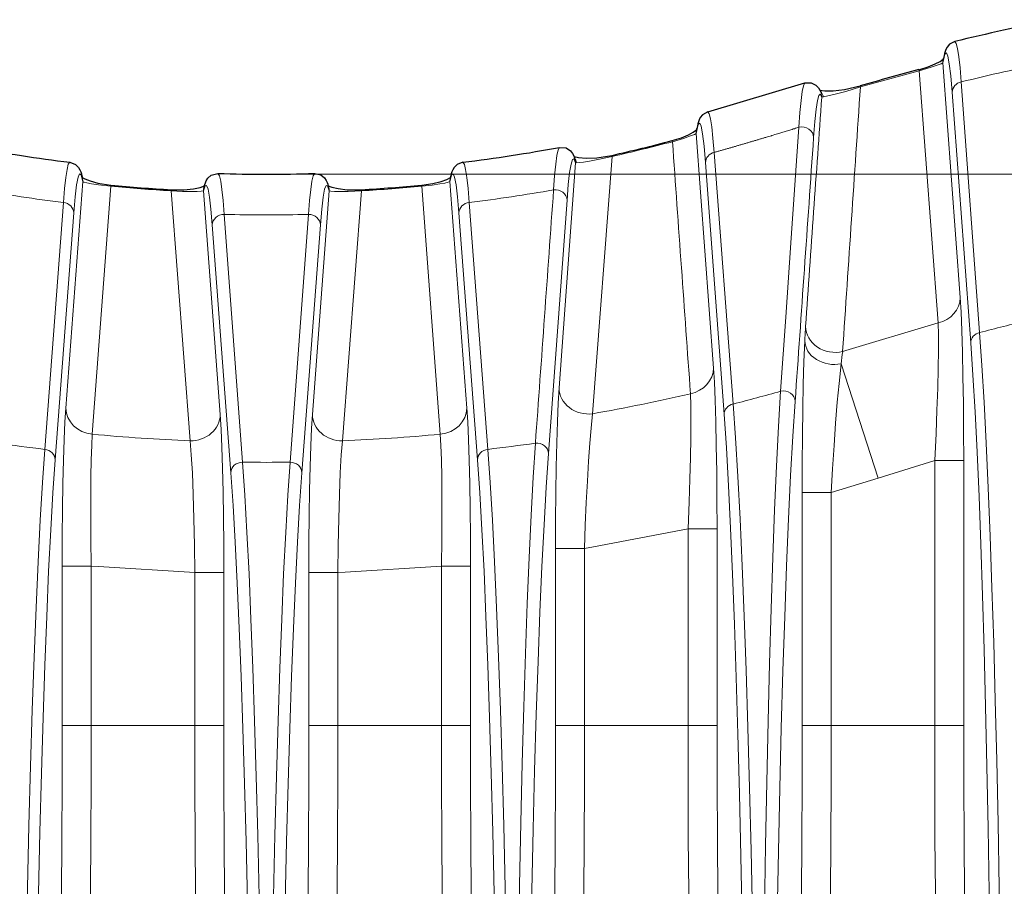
# Model space of a CAD drawing. Header units: millimetres. Extents: x 0 to 594, y 0 to 840.
# Tile 16 of 33: x 238 to 272, y 408 to 437. Entities that reach past the tile are written whole.
import ezdxf

# ---------------------------------------------------------------- set-up
doc = ezdxf.new("R2010")
doc.units = ezdxf.units.MM
doc.styles.add('Default', font='txt')
doc.dimstyles.new('ISO', dxfattribs={"dimtxt": 3.5, "dimasz": 4.375, "dimexe": 2.1, "dimexo": 1.05, "dimgap": 1.75, "dimtad": 1, "dimdsep": 46, "dimtxsty": 'Default', "dimblk": 'CLOSED', "dimcen": 0.09, "dimclrt": 13, "dimadec": 0, "dimazin": 0, "dimtfac": 0.4, "dimtdec": 3, "dimtofl": 0, "dimtmove": 0, "dimatfit": 3, "dimldrblk": 'CLOSED', "dimfxl": 0, "dimtolj": 1, "dimarcsym": 0})

# ---------------------------------------------------------------- blocks, each defined once
blk = doc.blocks.new('_CLOSED')
at = {"color": 0, "linetype": 'ByBlock', "lineweight": -2}
for p, q in [((-1, 0.166667), (0, 0)), ((-1, 0.166667), (-1, -0.166667)), ((0, 0), (-1, -0.166667)), ((0, 0), (-1, 0))]:
    blk.add_line(p, q, dxfattribs=at)
blk = doc.blocks.new('*D14')
at = {"color": 0, "linetype": 'Continuous', "lineweight": -2}
for p, q in [((248.011, 432.071), (512.555, 432.071)), ((510.455, 320.533), (510.455, 427.696)), ((248.011, 316.158), (512.555, 316.158))]:
    blk.add_line(p, q, dxfattribs=at)
at = {"layer": 'Defpoints', "color": 0}
for p in [(246.961, 432.071), (510.455, 432.071), (246.961, 316.158)]:
    blk.add_point(p, dxfattribs=at)
at = {"color": 0, "lineweight": -2, "xscale": 4.375, "yscale": 4.375, "zscale": 4.375}
for p, rotation in [((510.455, 432.071), 90.00003193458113), ((510.455, 316.158), 270.0000319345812)]:
    blk.add_blockref('_CLOSED', p, dxfattribs=dict(at, rotation=rotation))
at = {"color": 0, "lineweight": 0, "insert": (506.955, 374.114), "char_height": 3.5, "attachment_point": 5, "rotation": 90, "style": 'Default'}
blk.add_mtext('\\A1;115.9', dxfattribs=at)
blk = doc.blocks.new('b', base_point=(70.359, 265.815))
at = {"color": 0, "linetype": 'Continuous', "lineweight": 30}
for p, q in [((270.283, 435.983), (270.3, 436.078)), ((261.78, 433.548), (261.799, 433.652))]:
    blk.add_line(p, q, dxfattribs=at)
at = {"color": 0, "linetype": 'Continuous', "lineweight": 0}
for p, q in [((270.276, 435.911), (270.294, 436.006)), ((270.276, 435.911), (270.874, 427.813)), ((269.459, 435.64), (270.116, 426.939)), ((270.912, 435.253), (271.545, 426.608)), ((270.598, 434.901), (271.237, 426.258)), ((261.774, 433.477), (261.793, 433.58)), ((261.774, 433.477), (262.374, 425.382)), ((258.205, 423.809), (258.883, 432.685)), ((262.398, 432.824), (263.047, 424.146)), ((257.048, 424.701), (257.611, 432.468)), ((257.611, 432.468), (257.645, 432.468)), ((262.097, 432.475), (262.737, 423.794)), ((240.635, 431.817), (240.048, 424.005)), ((240.635, 431.817), (240.628, 431.854)), ((241.603, 431.657), (240.964, 423.102)), ((241.603, 431.657), (241.607, 431.694)), ((252.319, 431.657), (252.315, 431.694)), ((252.319, 431.657), (252.958, 423.102)), ((253.287, 431.817), (253.294, 431.853)), ((253.287, 431.817), (253.874, 424.005)), ((243.679, 431.497), (243.681, 431.535)), ((244.338, 422.877), (243.679, 431.497)), ((244.799, 431.5), (244.793, 431.497)), ((245.374, 423.783), (244.799, 431.5)), ((249.123, 431.499), (248.548, 423.783)), ((249.129, 431.497), (249.123, 431.499)), ((250.243, 431.497), (249.584, 422.877)), ((250.243, 431.497), (250.241, 431.534)), ((239.969, 431.096), (239.328, 422.58)), ((253.953, 431.095), (254.594, 422.58)), ((256.685, 422.435), (257.324, 431.173)), ((240.324, 430.736), (239.685, 422.22)), ((246.141, 422.138), (245.507, 430.684)), ((248.415, 430.684), (247.781, 422.138)), ((253.598, 430.736), (254.237, 422.22)), ((245.737, 421.776), (245.098, 430.322)), ((248.824, 430.322), (248.185, 421.776)), ((268.042, 421.589), (266.773, 425.531)), ((269.995, 413.052), (269.995, 422.192)), ((270.995, 422.192), (269.995, 422.192)), ((270.995, 413.052), (270.995, 422.192)), ((265.427, 413.052), (265.427, 421.091)), ((266.427, 421.091), (265.427, 421.091)), ((266.427, 413.052), (266.427, 421.091)), ((261.495, 413.052), (261.495, 419.836)), ((262.495, 419.836), (261.495, 419.836)), ((262.495, 413.052), (262.495, 419.836)), ((256.927, 413.052), (256.927, 419.167)), ((257.927, 419.167), (256.927, 419.167)), ((257.927, 413.052), (257.927, 419.167)), ((239.927, 413.052), (239.927, 418.556)), ((240.927, 418.556), (239.927, 418.556)), ((240.927, 413.052), (240.927, 418.556)), ((252.995, 413.052), (252.995, 418.556)), ((253.995, 418.556), (252.995, 418.556)), ((253.995, 413.052), (253.995, 418.556)), ((244.495, 413.052), (244.495, 418.336)), ((245.495, 418.336), (244.495, 418.336)), ((245.495, 413.052), (245.495, 418.336)), ((248.427, 413.052), (248.427, 418.336)), ((249.427, 418.336), (248.427, 418.336)), ((249.427, 413.052), (249.427, 418.336)), ((240.927, 413.052), (239.927, 413.052)), ((244.495, 413.052), (240.927, 413.052)), ((245.495, 413.052), (244.495, 413.052)), ((249.427, 413.052), (248.427, 413.052)), ((252.995, 413.052), (249.427, 413.052)), ((252.995, 413.052), (253.995, 413.052)), ((257.927, 413.052), (256.927, 413.052)), ((261.495, 413.052), (257.927, 413.052)), ((261.495, 413.052), (262.495, 413.052)), ((266.427, 413.052), (265.427, 413.052)), ((269.995, 413.052), (266.427, 413.052)), ((269.995, 413.052), (270.995, 413.052))]:
    blk.add_line(p, q, dxfattribs=at)
at = {"color": 0, "linetype": 'Continuous', "lineweight": 30}
for points in [[(270.687, 436.645), (270.508, 436.551), (270.421, 436.449), (270.379, 436.369), (270.353, 436.3), (270.334, 436.233), (270.317, 436.163), (270.3, 436.078)], [(269.448, 435.676), (269.766, 435.774), (270.013, 435.873), (270.179, 435.958), (270.293, 436.038)], [(262.172, 434.22), (265.524, 435.219)], [(265.524, 435.218), (265.734, 435.226), (265.903, 435.146), (265.994, 435.051), (266.039, 434.974), (266.066, 434.91), (266.088, 434.839)], [(266.042, 434.968), (266.215, 434.947), (266.496, 434.95), (266.892, 434.996), (267.422, 435.116)], [(262.172, 434.22), (261.999, 434.123), (261.917, 434.022), (261.876, 433.943), (261.852, 433.875), (261.832, 433.808), (261.816, 433.737), (261.799, 433.652)], [(260.947, 433.228), (261.266, 433.327), (261.513, 433.429), (261.677, 433.517), (261.79, 433.599)], [(257.066, 432.996), (257.292, 432.976), (257.446, 432.875), (257.518, 432.78), (257.555, 432.704), (257.579, 432.637), (257.599, 432.565)], [(257.566, 432.677), (257.723, 432.643), (257.981, 432.624), (258.352, 432.639), (258.873, 432.721)], [(240.188, 432.485), (240.386, 432.407), (240.489, 432.302), (240.537, 432.218), (240.566, 432.147), (240.586, 432.081), (240.604, 432.012), (240.621, 431.929)], [(253.734, 432.484), (253.536, 432.406), (253.433, 432.301), (253.385, 432.217), (253.357, 432.147), (253.336, 432.08), (253.318, 432.011), (253.301, 431.929)], [(244.807, 431.582), (244.822, 431.649), (244.84, 431.714), (244.862, 431.778), (244.892, 431.847), (244.947, 431.932), (245.061, 432.033), (245.295, 432.096)], [(248.628, 432.096), (248.836, 432.047), (248.963, 431.947), (249.023, 431.859), (249.057, 431.788), (249.079, 431.724), (249.097, 431.66), (249.115, 431.582)], [(240.614, 431.962), (240.711, 431.908), (240.886, 431.839), (241.153, 431.765), (241.607, 431.694)], [(243.681, 431.535), (244.117, 431.533), (244.45, 431.567), (244.678, 431.616), (244.828, 431.671)], [(249.094, 431.671), (249.219, 431.623), (249.433, 431.573), (249.749, 431.536), (250.241, 431.534)], [(252.315, 431.694), (252.695, 431.749), (252.985, 431.821), (253.179, 431.893), (253.308, 431.962)]]:
    blk.add_lwpolyline(points, dxfattribs=at)
at = {"color": 0, "linetype": 'Continuous', "lineweight": 0}
for points in [[(270.912, 435.253), (270.869, 435.738), (270.826, 436.122), (270.783, 436.403), (270.74, 436.578), (270.687, 436.645)], [(270.598, 434.901), (270.55, 435.462), (270.5, 435.878), (270.449, 436.143), (270.398, 436.253), (270.346, 436.209), (270.294, 436.006)], [(269.459, 435.64), (269.838, 435.75), (270.085, 435.829), (270.221, 435.88), (270.276, 435.911)], [(265.316, 433.688), (265.353, 434.202), (265.391, 434.614), (265.431, 434.923), (265.473, 435.123), (265.524, 435.218)], [(266.162, 434.742), (266.317, 434.769), (266.569, 434.83), (266.932, 434.929), (267.435, 435.081)], [(265.823, 433.342), (265.866, 433.888), (265.911, 434.315), (265.957, 434.617), (266.004, 434.791), (266.051, 434.834), (266.103, 434.73)], [(262.398, 432.824), (262.354, 433.312), (262.311, 433.699), (262.267, 433.981), (262.224, 434.155), (262.172, 434.22)], [(262.097, 432.475), (262.049, 433.04), (261.999, 433.458), (261.948, 433.724), (261.896, 433.833), (261.845, 433.786), (261.793, 433.58)], [(262.398, 432.824), (262.425, 432.831), (262.452, 432.839), (262.479, 432.847), (262.506, 432.854), (262.533, 432.862), (262.56, 432.87), (262.587, 432.877), (262.614, 432.885), (262.641, 432.893), (262.668, 432.9), (262.695, 432.908), (262.722, 432.916), (262.749, 432.923), (262.776, 432.931), (262.803, 432.939), (262.83, 432.947), (262.857, 432.954), (262.884, 432.962), (262.911, 432.97), (262.938, 432.978), (262.965, 432.986), (262.992, 432.993), (263.019, 433.001), (263.046, 433.009), (263.073, 433.017), (263.1, 433.025), (263.127, 433.032), (263.154, 433.04), (263.181, 433.048), (263.208, 433.056), (263.235, 433.064), (263.262, 433.072), (263.289, 433.079), (263.316, 433.087), (263.343, 433.095), (263.37, 433.103), (263.397, 433.111), (263.424, 433.119), (263.45, 433.127), (263.477, 433.135), (263.504, 433.143), (263.531, 433.151), (263.558, 433.158), (263.585, 433.166), (263.612, 433.174), (263.639, 433.182), (263.666, 433.19), (263.693, 433.198), (263.72, 433.206), (263.747, 433.214), (263.774, 433.222), (263.801, 433.23), (263.828, 433.238), (263.855, 433.246), (263.882, 433.254), (263.909, 433.262), (263.935, 433.27), (263.962, 433.278), (263.988, 433.286), (264.015, 433.294), (264.041, 433.301), (264.067, 433.309), (264.093, 433.317), (264.12, 433.325), (264.147, 433.333), (264.174, 433.341), (264.202, 433.35), (264.231, 433.358), (264.284, 433.375), (264.366, 433.4), (264.378, 433.404), (264.374, 433.402), (264.393, 433.407), (264.433, 433.419), (264.483, 433.435), (264.535, 433.451), (264.58, 433.465), (264.619, 433.477), (264.655, 433.488), (264.69, 433.498), (264.727, 433.509), (264.764, 433.521), (264.803, 433.533), (264.842, 433.545), (264.882, 433.557), (264.923, 433.569), (264.963, 433.581), (265.003, 433.594), (265.043, 433.606), (265.083, 433.618), (265.122, 433.63), (265.161, 433.641), (265.2, 433.653), (265.239, 433.665), (265.277, 433.677), (265.316, 433.688)], [(264.687, 424.586), (264.862, 427.142), (265.036, 429.708), (265.316, 433.688)], [(260.958, 433.192), (261.334, 433.304), (261.582, 433.389), (261.718, 433.444), (261.774, 433.477)], [(256.861, 431.53), (256.897, 432.025), (256.935, 432.421), (256.974, 432.716), (257.015, 432.906), (257.066, 432.996)], [(257.645, 432.468), (257.738, 432.472), (257.888, 432.489), (258.1, 432.521), (258.387, 432.574), (258.883, 432.685)], [(239.969, 431.096), (240.01, 431.575), (240.051, 431.956), (240.093, 432.235), (240.136, 432.412), (240.188, 432.485)], [(253.953, 431.095), (253.913, 431.575), (253.871, 431.955), (253.829, 432.235), (253.786, 432.411), (253.734, 432.484)], [(257.324, 431.173), (257.368, 431.714), (257.415, 432.13), (257.462, 432.418), (257.51, 432.574), (257.559, 432.596), (257.611, 432.468)], [(240.324, 430.736), (240.372, 431.291), (240.421, 431.703), (240.472, 431.968), (240.524, 432.083), (240.575, 432.047), (240.628, 431.854)], [(245.507, 430.684), (245.469, 431.165), (245.429, 431.549), (245.388, 431.833), (245.347, 432.014), (245.295, 432.096)], [(248.415, 430.684), (248.453, 431.165), (248.493, 431.549), (248.534, 431.833), (248.575, 432.014), (248.628, 432.096)], [(253.598, 430.736), (253.55, 431.29), (253.501, 431.702), (253.45, 431.967), (253.398, 432.082), (253.347, 432.047), (253.294, 431.853)], [(240.635, 431.817), (240.677, 431.799), (240.772, 431.774), (240.932, 431.744), (241.174, 431.707), (241.603, 431.657)], [(245.098, 430.322), (245.051, 430.87), (245.003, 431.283), (244.953, 431.555), (244.902, 431.685), (244.852, 431.67), (244.799, 431.5)], [(248.824, 430.322), (248.871, 430.87), (248.92, 431.283), (248.969, 431.555), (249.02, 431.685), (249.071, 431.67), (249.123, 431.499)], [(252.319, 431.657), (252.675, 431.696), (252.94, 431.735), (253.118, 431.767), (253.228, 431.793), (253.287, 431.817)], [(243.679, 431.497), (244.072, 431.477), (244.37, 431.471), (244.577, 431.474), (244.712, 431.482), (244.793, 431.497)], [(249.129, 431.497), (249.189, 431.485), (249.311, 431.476), (249.501, 431.471), (249.777, 431.474), (250.243, 431.497)], [(270.874, 427.813), (270.904, 427.315), (270.93, 426.681), (270.953, 425.931), (270.971, 425.087), (270.984, 424.171), (270.992, 423.208), (270.995, 422.192)], [(266.824, 425.957), (270.116, 426.939)], [(270.116, 426.939), (270.125, 426.527), (270.125, 426.004), (270.117, 425.385), (270.1, 424.687), (270.074, 423.929), (270.041, 423.13), (269.995, 422.192)], [(271.545, 426.608), (271.623, 425.478), (271.699, 424.205), (271.771, 422.794), (271.841, 421.252), (271.908, 419.586), (271.97, 417.804), (272.029, 415.915), (272.084, 413.927), (272.134, 411.849), (272.181, 409.691), (272.223, 407.462), (272.26, 405.171), (272.294, 402.827), (272.322, 400.442), (272.347, 398.022), (272.367, 395.579), (272.383, 393.12), (272.395, 390.541)], [(265.427, 421.091), (265.43, 422.082), (265.438, 423.051), (265.451, 423.973), (265.468, 424.829), (265.49, 425.597), (265.519, 426.32)], [(271.237, 426.258), (271.313, 425.14), (271.386, 423.88), (271.456, 422.483), (271.523, 420.957), (271.586, 419.309), (271.645, 417.546), (271.7, 415.676), (271.751, 413.709), (271.797, 411.652), (271.838, 409.516), (271.875, 407.31), (271.907, 405.042), (271.934, 402.722), (271.956, 400.36), (271.973, 397.964), (271.985, 395.544), (271.993, 393.108), (271.995, 390.541)], [(262.374, 425.382), (262.403, 424.893), (262.43, 424.272), (262.452, 423.536), (262.47, 422.707), (262.484, 421.805), (262.492, 420.855), (262.495, 419.836)], [(266.427, 421.091), (266.474, 421.913), (266.526, 422.717), (266.582, 423.486), (266.64, 424.203), (266.7, 424.849), (266.773, 425.531)], [(256.927, 419.167), (256.93, 420.137), (256.938, 421.083), (256.951, 421.981), (256.969, 422.809), (256.991, 423.546), (257.017, 424.173), (257.048, 424.701)], [(264.687, 424.586), (264.613, 423.369), (264.544, 422.003), (264.478, 420.495), (264.415, 418.853), (264.357, 417.085), (264.303, 415.199), (264.253, 413.203), (264.207, 411.105), (264.167, 408.916), (264.131, 406.643), (264.1, 404.296), (264.074, 401.885), (264.054, 399.42), (264.039, 396.912), (264.029, 394.37), (264.025, 391.806), (264.027, 389.163)], [(261.58, 424.499), (261.59, 424.096), (261.592, 423.585), (261.587, 422.98), (261.575, 422.298), (261.556, 421.556), (261.531, 420.772), (261.495, 419.836)], [(265.185, 424.237), (265.107, 423.031), (265.031, 421.678), (264.959, 420.185), (264.89, 418.559), (264.826, 416.809), (264.765, 414.941), (264.709, 412.966), (264.657, 410.89), (264.61, 408.722), (264.568, 406.473), (264.531, 404.15), (264.5, 401.764), (264.474, 399.325), (264.454, 396.843), (264.439, 394.328), (264.43, 391.79), (264.427, 389.163)], [(240.048, 424.005), (240.019, 423.53), (239.993, 422.925), (239.97, 422.208), (239.952, 421.398), (239.939, 420.514), (239.93, 419.58), (239.927, 418.556)], [(253.874, 424.005), (253.903, 423.53), (253.929, 422.925), (253.952, 422.208), (253.97, 421.398), (253.983, 420.514), (253.992, 419.58), (253.995, 418.556)], [(263.047, 424.146), (263.13, 422.973), (263.21, 421.648), (263.288, 420.177), (263.362, 418.567), (263.432, 416.828), (263.499, 414.966), (263.561, 412.991), (263.618, 410.912), (263.671, 408.74), (263.719, 406.482), (263.761, 404.15), (263.798, 401.753), (263.829, 399.302), (263.854, 396.808), (263.874, 394.281), (263.887, 391.731), (263.895, 389.141)], [(245.495, 418.336), (245.492, 419.295), (245.484, 420.229), (245.471, 421.115), (245.453, 421.929), (245.431, 422.652), (245.405, 423.264), (245.374, 423.783)], [(248.548, 423.783), (248.519, 423.306), (248.493, 422.703), (248.47, 421.987), (248.452, 421.178), (248.439, 420.297), (248.43, 419.365), (248.427, 418.336)], [(257.927, 419.167), (257.955, 419.966), (257.988, 420.746), (258.025, 421.489), (258.066, 422.176), (258.109, 422.79), (258.153, 423.316), (258.205, 423.809)], [(262.737, 423.794), (262.816, 422.634), (262.891, 421.322), (262.964, 419.866), (263.033, 418.273), (263.098, 416.551), (263.158, 414.708), (263.215, 412.753), (263.266, 410.696), (263.313, 408.546), (263.355, 406.312), (263.392, 404.004), (263.423, 401.632), (263.449, 399.207), (263.469, 396.739), (263.483, 394.238), (263.492, 391.715), (263.495, 389.141)], [(240.964, 423.103), (240.942, 422.714), (240.926, 422.222), (240.915, 421.638), (240.909, 420.977), (240.909, 420.257), (240.914, 419.494), (240.927, 418.556)], [(244.495, 418.336), (244.485, 419.277), (244.467, 420.184), (244.442, 421.026), (244.412, 421.772), (244.376, 422.396), (244.338, 422.877)], [(249.584, 422.877), (249.546, 422.397), (249.51, 421.774), (249.48, 421.028), (249.455, 420.186), (249.437, 419.279), (249.427, 418.336)], [(252.958, 423.103), (252.98, 422.714), (252.996, 422.222), (253.007, 421.638), (253.013, 420.977), (253.013, 420.257), (253.008, 419.494), (252.995, 418.556)], [(239.328, 422.58), (239.248, 421.433), (239.17, 420.137), (239.096, 418.698), (239.025, 417.122), (238.958, 415.417), (238.894, 413.59), (238.835, 411.649), (238.781, 409.604), (238.731, 407.463), (238.686, 405.237), (238.647, 402.935), (238.612, 400.567), (238.584, 398.143), (238.561, 395.676), (238.544, 393.174), (238.533, 390.65), (238.527, 388.05)], [(254.594, 422.58), (254.674, 421.433), (254.752, 420.137), (254.826, 418.698), (254.897, 417.122), (254.964, 415.417), (255.028, 413.59), (255.087, 411.649), (255.141, 409.604), (255.191, 407.463), (255.236, 405.237), (255.275, 402.935), (255.31, 400.567), (255.338, 398.143), (255.361, 395.676), (255.378, 393.174), (255.39, 390.65), (255.395, 388.05)], [(256.234, 422.794), (256.159, 421.626), (256.087, 420.31), (256.018, 418.853), (255.953, 417.261), (255.891, 415.542), (255.834, 413.703), (255.781, 411.752), (255.732, 409.698), (255.689, 407.549), (255.65, 405.315), (255.616, 403.006), (255.587, 400.631), (255.564, 398.201), (255.546, 395.726), (255.534, 393.218), (255.528, 390.687), (255.527, 388.062)], [(239.685, 422.22), (239.607, 421.086), (239.532, 419.804), (239.459, 418.38), (239.391, 416.821), (239.326, 415.134), (239.265, 413.327), (239.209, 411.407), (239.157, 409.384), (239.11, 407.266), (239.068, 405.064), (239.031, 402.786), (239, 400.444), (238.974, 398.047), (238.953, 395.605), (238.939, 393.131), (238.93, 390.634), (238.927, 388.05)], [(246.141, 422.138), (246.218, 420.997), (246.293, 419.711), (246.364, 418.283), (246.432, 416.721), (246.496, 415.032), (246.556, 413.223), (246.612, 411.301), (246.663, 409.275), (246.71, 407.155), (246.752, 404.948), (246.789, 402.666), (246.821, 400.318), (246.847, 397.914), (246.867, 395.466), (246.882, 392.983), (246.891, 390.477), (246.895, 387.864)], [(247.781, 422.138), (247.704, 420.997), (247.629, 419.711), (247.558, 418.283), (247.49, 416.721), (247.426, 415.032), (247.366, 413.223), (247.31, 411.301), (247.259, 409.275), (247.212, 407.155), (247.17, 404.948), (247.133, 402.666), (247.102, 400.318), (247.075, 397.914), (247.055, 395.466), (247.04, 392.983), (247.031, 390.477), (247.027, 387.864)], [(254.237, 422.22), (254.315, 421.086), (254.39, 419.804), (254.463, 418.38), (254.531, 416.821), (254.596, 415.134), (254.657, 413.327), (254.713, 411.407), (254.765, 409.384), (254.812, 407.266), (254.854, 405.064), (254.891, 402.786), (254.922, 400.444), (254.948, 398.047), (254.969, 395.605), (254.983, 393.131), (254.992, 390.634), (254.995, 388.05)], [(256.685, 422.435), (256.607, 421.279), (256.532, 419.977), (256.46, 418.535), (256.391, 416.96), (256.327, 415.259), (256.266, 413.44), (256.209, 411.51), (256.158, 409.478), (256.111, 407.352), (256.069, 405.142), (256.032, 402.857), (256, 400.508), (255.974, 398.104), (255.954, 395.656), (255.939, 393.175), (255.93, 390.671), (255.927, 388.062)], [(268.042, 421.589), (269.995, 422.192)], [(245.737, 421.776), (245.815, 420.647), (245.889, 419.375), (245.961, 417.963), (246.029, 416.418), (246.094, 414.747), (246.155, 412.957), (246.211, 411.056), (246.263, 409.053), (246.31, 406.955), (246.352, 404.773), (246.389, 402.516), (246.42, 400.194), (246.447, 397.816), (246.467, 395.394), (246.482, 392.938), (246.492, 390.459), (246.495, 387.863)], [(248.185, 421.776), (248.107, 420.647), (248.033, 419.375), (247.961, 417.963), (247.893, 416.418), (247.828, 414.747), (247.767, 412.957), (247.711, 411.056), (247.659, 409.053), (247.612, 406.955), (247.57, 404.773), (247.533, 402.516), (247.502, 400.194), (247.475, 397.816), (247.455, 395.394), (247.44, 392.938), (247.43, 390.459), (247.427, 387.863)], [(266.427, 421.091), (268.042, 421.589)], [(257.927, 419.167), (258.241, 419.218), (261.495, 419.836)], [(240.927, 418.556), (241.175, 418.535), (244.495, 418.336)], [(249.427, 418.336), (249.676, 418.346), (252.995, 418.556)], [(239.927, 413.052), (239.924, 411.084), (239.916, 409.129), (239.902, 407.201), (239.883, 405.312), (239.858, 403.475), (239.828, 401.702), (239.793, 400.006), (239.753, 398.398), (239.709, 396.889), (239.66, 395.488), (239.608, 394.206), (239.552, 393.051), (239.494, 392.031), (239.432, 391.152), (239.368, 390.421), (239.302, 389.842), (239.235, 389.417)], [(240.927, 413.052), (240.924, 411.12), (240.917, 409.199), (240.904, 407.302), (240.887, 405.438), (240.865, 403.621), (240.838, 401.859), (240.807, 400.165), (240.771, 398.548), (240.732, 397.017), (240.688, 395.583), (240.641, 394.253), (240.591, 393.035), (240.537, 391.938), (240.481, 390.966), (240.423, 390.127), (240.362, 389.425), (240.3, 388.864), (240.234, 388.432)], [(245.188, 388.432), (245.125, 388.842), (245.062, 389.396), (245.002, 390.091), (244.943, 390.924), (244.887, 391.89), (244.834, 392.982), (244.783, 394.194), (244.736, 395.519), (244.692, 396.948), (244.653, 398.475), (244.617, 400.088), (244.585, 401.779), (244.558, 403.537), (244.536, 405.353), (244.519, 407.214), (244.506, 409.111), (244.498, 411.031), (244.495, 413.052)], [(246.187, 389.417), (246.12, 389.839), (246.054, 390.416), (245.99, 391.147), (245.929, 392.025), (245.87, 393.044), (245.814, 394.198), (245.762, 395.48), (245.714, 396.879), (245.669, 398.388), (245.63, 399.995), (245.595, 401.691), (245.565, 403.463), (245.54, 405.299), (245.52, 407.188), (245.506, 409.117), (245.498, 411.071), (245.495, 413.052)], [(248.427, 413.052), (248.424, 411.084), (248.416, 409.129), (248.402, 407.201), (248.383, 405.312), (248.358, 403.475), (248.328, 401.702), (248.293, 400.006), (248.253, 398.398), (248.209, 396.889), (248.16, 395.488), (248.108, 394.206), (248.052, 393.051), (247.994, 392.031), (247.932, 391.152), (247.868, 390.421), (247.802, 389.842), (247.735, 389.417)], [(249.427, 413.052), (249.424, 411.12), (249.417, 409.199), (249.404, 407.302), (249.387, 405.438), (249.365, 403.621), (249.338, 401.859), (249.307, 400.165), (249.271, 398.548), (249.232, 397.017), (249.188, 395.583), (249.141, 394.253), (249.091, 393.035), (249.037, 391.938), (248.981, 390.966), (248.923, 390.127), (248.862, 389.425), (248.8, 388.864), (248.734, 388.432)], [(252.995, 413.052), (252.998, 411.12), (253.005, 409.199), (253.018, 407.302), (253.035, 405.438), (253.057, 403.621), (253.084, 401.859), (253.115, 400.165), (253.151, 398.548), (253.19, 397.017), (253.234, 395.583), (253.281, 394.253), (253.331, 393.035), (253.385, 391.938), (253.441, 390.966), (253.499, 390.127), (253.56, 389.425), (253.622, 388.864), (253.688, 388.432)], [(253.995, 413.052), (253.998, 411.084), (254.006, 409.129), (254.02, 407.201), (254.04, 405.312), (254.064, 403.475), (254.094, 401.702), (254.129, 400.006), (254.169, 398.398), (254.213, 396.889), (254.262, 395.488), (254.314, 394.206), (254.37, 393.051), (254.428, 392.031), (254.49, 391.152), (254.554, 390.421), (254.62, 389.842), (254.687, 389.417)], [(256.235, 389.417), (256.302, 389.839), (256.368, 390.416), (256.432, 391.147), (256.493, 392.025), (256.552, 393.044), (256.608, 394.198), (256.66, 395.48), (256.708, 396.879), (256.753, 398.388), (256.792, 399.995), (256.827, 401.691), (256.858, 403.463), (256.882, 405.299), (256.902, 407.188), (256.916, 409.117), (256.924, 411.071), (256.927, 413.052)], [(257.234, 388.432), (257.298, 388.842), (257.36, 389.396), (257.42, 390.091), (257.479, 390.924), (257.535, 391.89), (257.588, 392.982), (257.639, 394.194), (257.686, 395.519), (257.73, 396.948), (257.77, 398.475), (257.805, 400.088), (257.837, 401.779), (257.864, 403.537), (257.886, 405.353), (257.904, 407.214), (257.916, 409.111), (257.924, 411.031), (257.927, 413.052)], [(261.495, 413.052), (261.498, 411.12), (261.505, 409.199), (261.518, 407.302), (261.535, 405.438), (261.557, 403.621), (261.584, 401.859), (261.615, 400.165), (261.651, 398.548), (261.69, 397.017), (261.734, 395.583), (261.781, 394.253), (261.831, 393.035), (261.885, 391.938), (261.941, 390.966), (261.999, 390.127), (262.06, 389.425), (262.122, 388.864), (262.188, 388.432)], [(262.495, 413.052), (262.498, 411.084), (262.506, 409.129), (262.52, 407.201), (262.54, 405.312), (262.564, 403.475), (262.594, 401.702), (262.629, 400.006), (262.669, 398.398), (262.713, 396.889), (262.762, 395.488), (262.814, 394.206), (262.87, 393.051), (262.928, 392.031), (262.99, 391.152), (263.054, 390.421), (263.12, 389.842), (263.187, 389.417)], [(264.735, 389.417), (264.802, 389.839), (264.868, 390.416), (264.932, 391.147), (264.993, 392.025), (265.052, 393.044), (265.108, 394.198), (265.16, 395.48), (265.208, 396.879), (265.253, 398.388), (265.292, 399.995), (265.327, 401.691), (265.358, 403.463), (265.382, 405.299), (265.402, 407.188), (265.416, 409.117), (265.424, 411.071), (265.427, 413.052)], [(265.734, 388.432), (265.798, 388.842), (265.86, 389.396), (265.92, 390.091), (265.979, 390.924), (266.035, 391.89), (266.088, 392.982), (266.139, 394.194), (266.186, 395.519), (266.23, 396.948), (266.27, 398.475), (266.305, 400.088), (266.337, 401.779), (266.364, 403.537), (266.386, 405.353), (266.404, 407.214), (266.416, 409.111), (266.424, 411.031), (266.427, 413.052)], [(269.995, 413.052), (269.998, 411.12), (270.005, 409.199), (270.018, 407.302), (270.035, 405.438), (270.057, 403.621), (270.084, 401.859), (270.115, 400.165), (270.151, 398.548), (270.19, 397.017), (270.234, 395.583), (270.281, 394.253), (270.331, 393.035), (270.385, 391.938), (270.441, 390.966), (270.499, 390.127), (270.56, 389.425), (270.622, 388.864), (270.688, 388.432)], [(270.995, 413.052), (270.998, 411.084), (271.006, 409.129), (271.02, 407.201), (271.04, 405.312), (271.064, 403.475), (271.094, 401.702), (271.129, 400.006), (271.169, 398.398), (271.213, 396.889), (271.262, 395.488), (271.314, 394.206), (271.37, 393.051), (271.428, 392.031), (271.49, 391.152), (271.554, 390.421), (271.62, 389.842), (271.687, 389.417)]]:
    blk.add_lwpolyline(points, dxfattribs=at)
at = {"color": 0, "linetype": 'Continuous', "lineweight": 30}
for centre, radius, start, end in [((292.133, 348.838), 90.388, 101.53439, 103.72541), ((294.316, 341.799), 97.116, 104.83717, 106.0768), ((246.217, 488.998), 57.682, 282.67476, 284.79578), ((246.507, 484.922), 52.817, 259.4719, 263.1286), ((247.422, 484.668), 52.564, 276.8973, 280.5719), ((246.962, 486.63), 54.559, 268.2483, 271.749), ((247.083, 489.181), 57.747, 264.55859, 266.62322), ((246.85, 489.149), 57.714, 273.36786, 275.4337)]:
    blk.add_arc(centre, radius, start, end, dxfattribs=at)
at = {"color": 0, "linetype": 'Continuous', "lineweight": 0}
for centre, radius, start, end in [((291.848, 350.067), 87.721, 101.84027, 103.80825), ((294.318, 341.792), 97.084, 104.83611, 106.07565), ((6305.428, 26.229), 6051.82, 176.1262385, 176.212806), ((10169.426, -264.035), 9927.945, 175.9639782, 176.009738), ((265.711, 434.731), 0.392, 359.9062, 15.973), ((266.171, 434.536), 0.206, 92.7272, 109.3234), ((-9742.707, 1130.004), 10032.747, 355.9661194, 356.0182424), ((246.217, 488.996), 57.718, 282.67687, 284.79737), ((8445.293, 1014.048), 8204.921, 184.059566, 184.1204289), ((257.258, 432.407), 0.392, 8.9977, 34.0978), ((257.221, 432.469), 0.39, 359.8428, 14.3331), ((240.248, 431.819), 0.387, 359.7212, 13.4866), ((247.083, 489.182), 57.785, 264.55887, 266.62311), ((246.85, 489.149), 57.752, 273.36792, 275.43337), ((253.674, 431.819), 0.387, 166.5224, 180.279), ((246.56, 485.313), 54.617, 259.9843, 263.0682), ((245.178, 431.481), 0.386, 164.8519, 177.7047), ((248.744, 431.481), 0.386, 2.2913, 15.1385), ((247.377, 484.995), 54.299, 276.9563, 280.0586), ((-9307.293, 1113.453), 9588.434, 355.8693845, 355.9217227), ((246.962, 486.524), 55.859, 268.5073, 271.4903), ((294.034, 340.55), 88.948, 103.54554, 104.64483), ((289.439, 425.193), 23.946, 176.1035, 177.3045), ((285.283, 423.533), 18.617, 172.5171, 173.8383), ((247.189, 486.402), 64.245, 284.29071, 285.80455), ((247.042, 487.01), 64.179, 280.01717, 283.09228), ((246.965, 487.547), 64.723, 264.68002, 267.67375), ((246.958, 487.544), 64.72, 272.32621, 275.3201), ((246.947, 487.382), 65.248, 261.84178, 263.29355), ((246.975, 487.382), 65.248, 276.70645, 278.15822), ((246.961, 487.463), 65.33, 269.28112, 270.71888)]:
    blk.add_arc(centre, radius, start, end, dxfattribs=at)
for centre, major_axis, ratio, start_param, end_param in [((270.694, 436.006), (-0.393, 0.072), 0.981786, 6.283159, 6.467924), ((270.676, 435.911), (-0.393, 0.072), 0.981782, 6.160159, 6.467903), ((269.55, 435.289), (0.102, -0.387), 0.011241, 2.705231, 3.316129), ((267.533, 434.732), (0.11, -0.384), 0.011334, 2.70523, 3.316101), ((270.998, 434.901), (0.399, 0.03), 0.904057, 1.720702, 3.059849), ((265.778, 434.646), (-0.222, -0.333), 0.974724, 2.391675, 2.95117), ((262.174, 433.477), (-0.394, 0.071), 0.981335, 6.149087, 6.465679), ((262.193, 433.58), (-0.394, 0.071), 0.981331, 0, 0.182472), ((261.049, 432.841), (0.102, -0.387), 0.008888, 2.705242, 3.315986), ((258.96, 432.331), (0.087, -0.39), 0.012402, 2.705224, 3.316094), ((262.497, 432.475), (0.399, 0.029), 0.902891, 1.754725, 3.060317), ((253.694, 431.853), (-0.393, 0.075), 0.983299, 0, 0.192955), ((239.924, 430.736), (0.399, -0.03), 0.906118, 0.082594, 1.526847), ((253.998, 430.736), (0.399, 0.03), 0.906118, 1.614745, 3.058999), ((248.424, 430.322), (0.399, -0.03), 0.905492, 0.082333, 1.66155), ((269.874, 427.813), (0.997, 0.073), 0.903109, 4.890477, 6.201823), ((266.548, 426.821), (0.998, -0.07), 0.893727, 3.219466, 5.054466), ((271.637, 426.258), (0.399, 0.029), 0.903582, 1.735489, 3.060041), ((266.519, 426.32), (0.999, -0.048), 0.810433, 3.201201, 5.008396), ((261.374, 425.382), (0.997, 0.074), 0.904351, 4.852291, 6.201322), ((264.785, 424.237), (0.399, -0.028), 0.895948, 0.078655, 1.88352), ((241.048, 424.005), (0.997, -0.075), 0.906279, 3.224254, 4.696159), ((252.874, 424.005), (0.997, 0.075), 0.906279, 4.72862, 6.200524), ((263.137, 423.794), (0.399, 0.029), 0.90377, 1.72983, 3.059965), ((249.548, 423.783), (0.997, -0.074), 0.905227, 3.223816, 4.816626), ((239.285, 422.22), (0.399, -0.03), 0.906164, 0.082613, 1.532588), ((254.637, 422.22), (0.399, 0.03), 0.906164, 1.609004, 3.05898), ((256.285, 422.435), (0.399, -0.029), 0.90245, 0.081101, 1.765932), ((246.137, 421.776), (0.399, 0.03), 0.90569, 1.491767, 3.059178), ((247.785, 421.776), (0.399, -0.03), 0.90569, 0.082415, 1.649826)]:
    blk.add_ellipse(centre, major_axis=major_axis, ratio=ratio, start_param=start_param, end_param=end_param, dxfattribs=at)
at = {"color": 0, "linetype": 'Continuous', "lineweight": 0, "extrusion": (0, 0, -1)}
for centre, major_axis, ratio, start_param, end_param in [((265.423, 433.342), (-0.399, 0.028), 0.894393, 1.237164, 3.063488), ((240.228, 431.854), (0.393, 0.075), 0.983309, 0, 0.193011), ((245.198, 431.5), (0.391, -0.082), 0.985922, 2.931326, 3.14381), ((248.724, 431.499), (0.391, 0.082), 0.985921, 6.28164, 6.493447), ((256.924, 431.173), (-0.399, 0.029), 0.901166, 1.346531, 3.060994), ((245.498, 430.322), (-0.399, -0.03), 0.905492, 0.082333, 1.66155), ((258.048, 424.701), (-0.997, 0.073), 0.901183, 4.488465, 6.202581), ((244.374, 423.783), (-0.997, -0.074), 0.905227, 3.223816, 4.816627)]:
    blk.add_ellipse(centre, major_axis=major_axis, ratio=ratio, start_param=start_param, end_param=end_param, dxfattribs=at)
at = {"color": 0, "linetype": 'Continuous', "lineweight": 0}
dim = blk.add_linear_dim(base=(510.455, 432.071), p1=(246.961, 316.158), p2=(246.961, 432.071), angle=90, dimstyle='ISO', override={"dimdec": 1, "dimpost": '<>', "dimclrt": 0, "dimtmove": 0}, dxfattribs=at)
dim.commit()
dim.dimension.update_dxf_attribs({"geometry": '*D14', "text_midpoint": (510.455, 374.114), "dimtype": 161})

msp = doc.modelspace()

# ---------------------------------------------------------------- block references
at = {"color": 72, "linetype": 'Continuous', "lineweight": 0}
msp.add_blockref('b', (70.359, 265.815), dxfattribs=at)

doc.saveas('drawing.dxf')
